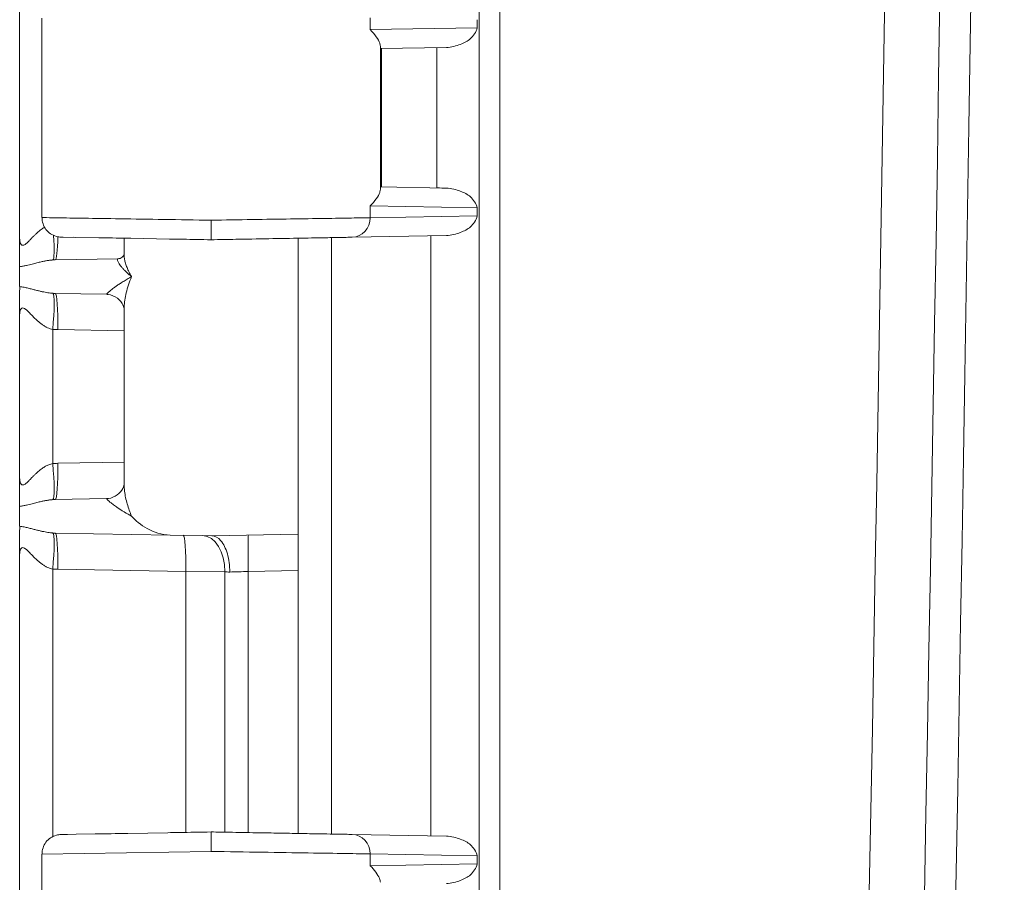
# Model space of a CAD drawing. Header units: inches. Extents: x 0 to 153, y 3 to 96.
# Tile 25 of 132: x 30.97 to 32.73, y 42.95 to 44.5. Entities that reach past the tile are written whole.
import ezdxf

# ---------------------------------------------------------------- set-up
doc = ezdxf.new("R2010")
doc.units = ezdxf.units.IN
doc.header["$LTSCALE"] = 4.5
doc.header["$MEASUREMENT"] = 0
doc.layers.add('Visible (ANSI)', color=7, linetype='Continuous', lineweight=18)
doc.layers.add('Visible Narrow (ANSI)', color=7, linetype='Continuous', lineweight=5)

msp = doc.modelspace()

# ---------------------------------------------------------------- linework, layer by layer
at = {"layer": 'Visible (ANSI)'}
for p, q in [((31.7914, 62.758), (31.7914, 41.8928)), ((30.9664, 45.0418), (30.9664, 44.109)), ((31.0064, 44.5044), (31.0064, 44.1463)), ((31.6143, 44.4494), (31.7324, 44.4515)), ((31.6143, 44.2013), (31.7319, 44.1993)), ((31.7319, 44.1993), (31.7324, 44.1993)), ((31.0443, 44.1113), (31.0408, 44.1113)), ((31.0443, 44.1113), (31.0667, 44.1109)), ((31.0667, 44.1109), (31.0627, 44.111)), ((31.1084, 44.1102), (31.0667, 44.1109)), ((31.1539, 44.0798), (31.1539, 44.1094)), ((31.2352, 44.1079), (31.1661, 44.1092)), ((31.4664, 44.0973), (31.4664, 44.1094)), ((31.5264, 44.1104), (31.5264, 43.0404)), ((31.5634, 44.1111), (31.7324, 44.114)), ((31.4664, 44.0973), (31.4664, 44.0727)), ((31.0303, 44.0705), (31.1431, 44.0725)), ((31.4664, 44.0727), (31.4664, 43.5781)), ((30.9664, 44.0226), (30.9664, 44.0582)), ((31.1223, 44.0087), (31.0303, 44.0103)), ((31.1539, 43.9825), (31.1539, 43.9825)), ((31.1539, 43.6683), (31.1539, 43.9825)), ((30.9664, 43.9718), (30.9664, 43.679)), ((31.1539, 43.6683), (31.1539, 43.6683)), ((31.0303, 43.6405), (31.1223, 43.6421)), ((30.9664, 43.5926), (30.9664, 43.6282)), ((31.0303, 43.5803), (31.2368, 43.5767)), ((31.2368, 43.5767), (31.3114, 43.5754)), ((31.3114, 43.5754), (31.4664, 43.5781)), ((31.4664, 43.5781), (31.4664, 43.5131)), ((30.9664, 43.5418), (30.9664, 42.609)), ((31.4664, 43.0414), (31.4664, 43.5131)), ((31.0677, 43.0399), (31.0408, 43.0394)), ((31.0408, 43.0394), (31.0524, 43.0396)), ((31.0677, 43.0399), (31.1022, 43.0405)), ((31.1608, 43.0415), (31.2321, 43.0428)), ((31.5634, 43.0397), (31.7324, 43.0368)), ((31.0064, 43.0044), (31.0064, 43.0044)), ((31.0064, 43.0044), (31.0064, 42.6463))]:
    msp.add_line(p, q, dxfattribs=at)
msp.add_arc((-473.7436, 52.3254), 506.4775, 358.925196, 1.074804, dxfattribs=at)
for centre, major_axis, ratio, start_param, end_param in [((31.6143, 44.4845), (0, 0.035), 0.020741, 2.638132, 3.141962), ((31.6143, 44.1663), (0, 0.035), 0.020741, 6.282816, 6.786646), ((31.6965, 44.1999), (-0.095, 0.0017), 0.000011, 1.773123, 1.958909), ((31.1212, 43.7071), (0.0011, -0.065), 0.854286, 0.000587, 0.001369)]:
    msp.add_ellipse(centre, major_axis=major_axis, ratio=ratio, start_param=start_param, end_param=end_param, dxfattribs=at)
for points, knots in [([(31.6139, 44.4538), (31.6138, 44.4554), (31.6134, 44.4573), (31.6105, 44.4656), (31.604, 44.4753), (31.5956, 44.4836)], [-0.2589101, -0.2589101, -0.2589101, -0.2589101, -0.197686, -0.197686, 0, 0, 0, 0]), ([(31.7324, 44.4515), (31.7416, 44.4517), (31.7585, 44.4571), (31.7765, 44.4654), (31.7856, 44.4788), (31.7878, 44.4869)], [0, 0, 0, 0, 0.3333333, 0.6666667, 0.9997512, 0.9997512, 0.9997512, 0.9997512]), ([(31.5956, 44.1672), (31.604, 44.1754), (31.6105, 44.1852), (31.6134, 44.1935), (31.6138, 44.1954), (31.6139, 44.197)], [-1.1191106, -1.1191106, -1.1191106, -1.1191106, -0.9214246, -0.9214246, -0.8602004, -0.8602004, -0.8602004, -0.8602004]), ([(31.7878, 44.1639), (31.7856, 44.1719), (31.7765, 44.1854), (31.7585, 44.1937), (31.7416, 44.1991), (31.7324, 44.1993)], [0.0002488, 0.0002488, 0.0002488, 0.0002488, 0.3333333, 0.6666667, 1, 1, 1, 1]), ([(31.0408, 44.1113), (31.0394, 44.1114), (31.0379, 44.1115), (31.0351, 44.1119), (31.0336, 44.1122), (31.0286, 44.1136), (31.0251, 44.1152), (31.0188, 44.1194), (31.0159, 44.1221), (31.0113, 44.1281), (31.0095, 44.1316), (31.0071, 44.1387), (31.0065, 44.1426), (31.0065, 44.1463)], [0, 0, 0, 0, 0.0111228, 0.0111228, 0.0220731, 0.0220731, 0.0509694, 0.0509694, 0.0798667, 0.0798667, 0.1087684, 0.1087684, 0.1375627, 0.1375627, 0.1375627, 0.1375627]), ([(31.3102, 44.1066), (31.3102, 44.1066), (31.3102, 44.1083), (31.3102, 44.1113), (31.3102, 44.1129), (31.3102, 44.1148), (31.3101, 44.1169), (31.3101, 44.119), (31.3101, 44.1215), (31.3101, 44.1241), (31.3101, 44.1294), (31.3102, 44.1355), (31.3102, 44.1416)], [0, 0, 0, 0, 0.333333, 0.333333, 0.333333, 0.49993, 0.49993, 0.49993, 0.666667, 0.666667, 0.666667, 1, 1, 1, 1]), ([(31.7324, 44.114), (31.7416, 44.1142), (31.7585, 44.1196), (31.7765, 44.1279), (31.7856, 44.1413), (31.7878, 44.1494)], [0, 0, 0, 0, 0.3333333, 0.6666667, 0.9997512, 0.9997512, 0.9997512, 0.9997512]), ([(30.9664, 44.0582), (30.9664, 44.0611), (30.9664, 44.0645), (30.9664, 44.0722), (30.9664, 44.0763), (30.9664, 44.0887), (30.9664, 44.0973), (30.9664, 44.107), (30.9664, 44.1081), (30.9664, 44.109)], [0.0000015, 0.0000015, 0.0000015, 0.0000015, 0.0470991, 0.0470991, 0.0905639, 0.0905639, 0.1664428, 0.1664428, 0.1741419, 0.1741419, 0.1741419, 0.1741419]), ([(31.1084, 44.1102), (31.1107, 44.1101), (31.113, 44.1101), (31.1153, 44.11), (31.1305, 44.1098), (31.1475, 44.1095), (31.1661, 44.1092)], [0.72727273, 0.72727273, 0.72727273, 0.72727273, 0.73946703, 0.73946703, 0.73946703, 0.81818182, 0.81818182, 0.81818182, 0.81818182]), ([(31.2352, 44.1079), (31.2432, 44.1078), (31.2513, 44.1077), (31.2595, 44.1075), (31.276, 44.1072), (31.2929, 44.1069), (31.3102, 44.1066)], [0.90909091, 0.90909091, 0.90909091, 0.90909091, 0.93931643, 0.93931643, 0.93931643, 1, 1, 1, 1]), ([(31.5634, 44.1111), (31.5602, 44.111), (31.5566, 44.1109), (31.5526, 44.1109), (31.5469, 44.1108), (31.5405, 44.1107), (31.5334, 44.1105), (31.5246, 44.1104), (31.5146, 44.1102), (31.5036, 44.11), (31.4994, 44.1099), (31.4949, 44.1099), (31.4904, 44.1098), (31.4741, 44.1095), (31.456, 44.1092), (31.4367, 44.1088), (31.4362, 44.1088), (31.4358, 44.1088), (31.4354, 44.1088), (31.4164, 44.1085), (31.3962, 44.1081), (31.3754, 44.1078), (31.3686, 44.1077), (31.3616, 44.1075), (31.3546, 44.1074), (31.3401, 44.1072), (31.3253, 44.1069), (31.3102, 44.1066)], [0, 0, 0, 0, 0.08304, 0.08304, 0.08304, 0.2, 0.2, 0.2, 0.343946, 0.343946, 0.343946, 0.4, 0.4, 0.4, 0.6, 0.6, 0.6, 0.604385, 0.604385, 0.604385, 0.8, 0.8, 0.8, 0.865034, 0.865034, 0.865034, 1, 1, 1, 1]), ([(31.1431, 44.0725), (31.145, 44.0725), (31.1481, 44.0734), (31.1523, 44.0767), (31.1534, 44.0787), (31.1539, 44.0799), (31.1539, 44.0801), (31.1539, 44.0802)], [0, 0, 0, 0, 0.0616393, 0.0616393, 0.1230637, 0.1230637, 0.1391938, 0.1391938, 0.1391938, 0.1391938]), ([(30.9664, 43.9718), (30.9664, 43.9727), (30.9664, 43.9741), (30.9664, 43.987), (30.9664, 43.9942), (30.9664, 44.0042), (30.9664, 44.0083), (30.9664, 44.0161), (30.9664, 44.0196), (30.9665, 44.0226)], [-0.0073862, -0.0073862, -0.0073862, -0.0073862, 0, 0, 0.1038558, 0.1038558, 0.1880182, 0.1880182, 0.2812946, 0.2812946, 0.2812946, 0.2812946]), ([(31.1539, 43.9825), (31.1539, 43.9825), (31.1539, 43.9852), (31.1501, 43.9932), (31.1467, 43.9979), (31.137, 44.0053), (31.1306, 44.0078), (31.1242, 44.0086), (31.1232, 44.0087), (31.1223, 44.0087)], [0.0035253, 0.0035253, 0.0035253, 0.0035253, 0.112004, 0.112004, 0.2034619, 0.2034619, 0.2976947, 0.2976947, 0.3160527, 0.3160527, 0.3160527, 0.3160527]), ([(30.9664, 43.6282), (30.9664, 43.6311), (30.9664, 43.6345), (30.9664, 43.6422), (30.9664, 43.6463), (30.9664, 43.6587), (30.9664, 43.6672), (30.9664, 43.677), (30.9664, 43.6781), (30.9664, 43.679)], [0.0000015, 0.0000015, 0.0000015, 0.0000015, 0.0470862, 0.0470862, 0.0905402, 0.0905402, 0.1664418, 0.1664418, 0.1741399, 0.1741399, 0.1741399, 0.1741399]), ([(31.1223, 43.6421), (31.1268, 43.6422), (31.1327, 43.6436), (31.1428, 43.6494), (31.147, 43.6536), (31.1526, 43.6618), (31.1536, 43.6656), (31.1539, 43.6678), (31.1539, 43.6682), (31.1539, 43.6683)], [0, 0, 0, 0, 0.0873093, 0.0873093, 0.1740042, 0.1740042, 0.271459, 0.271459, 0.3066902, 0.3066902, 0.3066902, 0.3066902]), ([(31.1674, 43.6104), (31.174, 43.603), (31.1835, 43.5948), (31.2072, 43.5819), (31.2213, 43.577), (31.2368, 43.5767)], [0, 0, 0, 0, 0.135667, 0.135667, 0.2691124, 0.2691124, 0.2691124, 0.2691124]), ([(30.9664, 43.5418), (30.9664, 43.5427), (30.9664, 43.5441), (30.9664, 43.557), (30.9664, 43.5642), (30.9664, 43.5742), (30.9664, 43.5783), (30.9664, 43.5861), (30.9664, 43.5896), (30.9665, 43.5926)], [-0.0073862, -0.0073862, -0.0073862, -0.0073862, 0, 0, 0.1038564, 0.1038564, 0.1880184, 0.1880184, 0.2812944, 0.2812944, 0.2812944, 0.2812944]), ([(31.3436, 43.5104), (31.3436, 43.5218), (31.342, 43.5332), (31.3392, 43.543), (31.3364, 43.5527), (31.3324, 43.5609), (31.3276, 43.5666), (31.3227, 43.5723), (31.3169, 43.5754), (31.3115, 43.5754)], [0, 0, 0, 0, 0.3333333, 0.3333333, 0.3333333, 0.6666667, 0.6666667, 0.6666667, 1, 1, 1, 1]), ([(31.0065, 43.0044), (31.0065, 43.0082), (31.0071, 43.0121), (31.0095, 43.0192), (31.0113, 43.0227), (31.0159, 43.0287), (31.0188, 43.0314), (31.0251, 43.0356), (31.0286, 43.0372), (31.0337, 43.0386), (31.0351, 43.0389), (31.0379, 43.0393), (31.0394, 43.0394), (31.0408, 43.0394)], [0, 0, 0, 0, 0.0288366, 0.0288366, 0.0577362, 0.0577362, 0.0866335, 0.0866335, 0.1155301, 0.1155301, 0.1264609, 0.1264609, 0.1375632, 0.1375632, 0.1375632, 0.1375632]), ([(31.1608, 43.0415), (31.1394, 43.0412), (31.1202, 43.0408), (31.1038, 43.0405), (31.1033, 43.0405), (31.1027, 43.0405), (31.1022, 43.0405)], [0.18181818, 0.18181818, 0.18181818, 0.18181818, 0.26986203, 0.26986203, 0.26986203, 0.27272727, 0.27272727, 0.27272727, 0.27272727]), ([(31.3102, 43.0441), (31.2904, 43.0438), (31.2714, 43.0435), (31.2528, 43.0431), (31.2458, 43.043), (31.239, 43.0429), (31.2321, 43.0428)], [0, 0, 0, 0, 0.06617772, 0.06617772, 0.06617772, 0.09090909, 0.09090909, 0.09090909, 0.09090909]), ([(31.5634, 43.0397), (31.5597, 43.0398), (31.5556, 43.0399), (31.551, 43.0399), (31.5433, 43.0401), (31.5343, 43.0402), (31.5239, 43.0404), (31.5163, 43.0405), (31.508, 43.0407), (31.499, 43.0408), (31.4884, 43.041), (31.4769, 43.0412), (31.4647, 43.0414), (31.4527, 43.0417), (31.44, 43.0419), (31.4268, 43.0421), (31.4152, 43.0423), (31.4033, 43.0425), (31.3912, 43.0427), (31.3752, 43.043), (31.3589, 43.0433), (31.3421, 43.0436), (31.3316, 43.0438), (31.321, 43.044), (31.3102, 43.0441)], [0, 0, 0, 0, 0.093578, 0.093578, 0.093578, 0.25, 0.25, 0.25, 0.364586, 0.364586, 0.364586, 0.5, 0.5, 0.5, 0.633097, 0.633097, 0.633097, 0.75, 0.75, 0.75, 0.904109, 0.904109, 0.904109, 1, 1, 1, 1]), ([(31.3102, 43.0441), (31.3102, 43.0441), (31.3102, 43.0425), (31.3102, 43.0394), (31.3102, 43.0364), (31.3102, 43.0319), (31.3102, 43.0266), (31.3102, 43.0213), (31.3102, 43.0152), (31.3102, 43.0091)], [0, 0, 0, 0, 0.333333, 0.333333, 0.333333, 0.666667, 0.666667, 0.666667, 1, 1, 1, 1]), ([(31.7878, 43.0014), (31.7856, 43.0094), (31.7765, 43.0229), (31.7585, 43.0312), (31.7416, 43.0366), (31.7324, 43.0368)], [0.0002488, 0.0002488, 0.0002488, 0.0002488, 0.3333333, 0.6666667, 1, 1, 1, 1]), ([(31.7324, 42.9515), (31.7416, 42.9517), (31.7585, 42.9571), (31.7765, 42.9654), (31.7856, 42.9788), (31.7878, 42.9869)], [0, 0, 0, 0, 0.3333333, 0.6666667, 0.9997512, 0.9997512, 0.9997512, 0.9997512]), ([(31.6139, 42.9538), (31.6139, 42.9557), (31.6133, 42.9582), (31.6094, 42.9676), (31.6035, 42.9759), (31.5956, 42.9836)], [-0.2597274, -0.2597274, -0.2597274, -0.2597274, -0.1837213, -0.1837213, 0, 0, 0, 0])]:
    msp.add_open_spline(points, degree=3, knots=knots, dxfattribs=at)
msp.add_open_spline([(31.0065, 44.1463), (31.0065, 44.1463), (31.0065, 44.1463), (31.0065, 44.1463)], degree=3, dxfattribs=at)
at = {"layer": 'Visible Narrow (ANSI)'}
for p, q in [((31.8281, 61.7149), (31.8281, 42.9359)), ((31.5956, 44.5047), (31.5956, 44.4836)), ((31.7878, 44.4869), (31.7878, 44.5014)), ((31.5956, 44.4836), (31.7878, 44.4869)), ((31.6139, 44.197), (31.6139, 44.4538)), ((31.6157, 44.2013), (31.6157, 44.4495)), ((31.7155, 44.1996), (31.7155, 44.4512)), ((31.7142, 44.1996), (31.7142, 44.1996)), ((31.5956, 44.1672), (31.5956, 44.1461)), ((31.5956, 44.1672), (31.7878, 44.1639)), ((31.7878, 44.1494), (31.7878, 44.1639)), ((31.5956, 44.1461), (31.7878, 44.1494)), ((31.7047, 43.0373), (31.7047, 44.1135)), ((31.0258, 43.9458), (31.0258, 43.705)), ((31.0348, 43.9453), (31.1539, 43.9432)), ((31.0348, 43.7055), (31.1539, 43.7076)), ((31.0258, 43.5158), (31.0258, 43.0357)), ((31.0348, 43.5153), (31.2645, 43.5113)), ((31.2645, 43.5113), (31.2645, 43.0433)), ((31.2645, 43.5113), (31.3349, 43.5107)), ((31.3349, 43.5107), (31.3349, 43.0437)), ((31.3768, 43.5115), (31.4664, 43.5131)), ((31.3768, 43.043), (31.3768, 43.5115)), ((31.0064, 43.0044), (31.3102, 43.0091)), ((31.5956, 43.0047), (31.5956, 42.9836)), ((31.5956, 43.0047), (31.7878, 43.0014)), ((31.5956, 42.9836), (31.7878, 42.9869)), ((31.7878, 42.9869), (31.7878, 43.0014))]:
    msp.add_line(p, q, dxfattribs=at)
for centre, major_axis, ratio, start_param, end_param in [((-216.7998, 52.3254), (0, 352.8163), 0.707107, 4.685755, 4.739023), ((-216.7323, 52.3254), (0, 352.5808), 0.707107, 4.685755, 4.739023), ((31.5627, 44.1461), (0.0006, -0.035), 0.939676, 0.000036, 1.554396), ((31.0201, 44.135), (0.0059, -0.0647), 0.086802, 0.034475, 1.237776), ((31.0292, 44.1355), (0.0011, -0.065), 0.087143, 0, 1.199182), ((31.0201, 43.9458), (0.0059, 0.0647), 0.086802, 4.720315, 6.24871), ((31.0292, 43.9453), (0.0011, 0.065), 0.087143, 4.71391, 6.283185), ((31.0201, 43.705), (0.0059, -0.0647), 0.086802, 0.034475, 1.562905), ((31.0292, 43.7055), (0.0011, -0.065), 0.087143, 0, 1.569275), ((31.0201, 43.5158), (0.0059, 0.0647), 0.086802, 4.720315, 6.24871), ((31.0292, 43.5153), (0.0011, 0.065), 0.087143, 4.71391, 6.283185), ((31.2589, 43.5113), (0.0011, 0.065), 0.087143, 4.71391, 6.283189), ((31.294, 43.5107), (0.0011, 0.065), 0.628143, 4.723353, 6.283205), ((31.378, 43.5115), (-0.0011, 0.065), 0.01745, 0, 1.570492), ((31.3756, 43.5093), (0.0649, -0.0022), 0.000355, 4.033318, 4.195995), ((31.5627, 43.0047), (0.0006, 0.035), 0.939675, 4.728789, 6.283138)]:
    msp.add_ellipse(centre, major_axis=major_axis, ratio=ratio, start_param=start_param, end_param=end_param, dxfattribs=at)
for points, knots in [([(31.0065, 44.1463), (31.0065, 44.1463), (31.01, 44.1463), (31.0318, 44.1459), (31.0795, 44.1452), (31.1454, 44.1442), (31.2244, 44.143), (31.2816, 44.1421), (31.3102, 44.1416)], [0.494388, 0.494388, 0.494388, 0.494388, 0.5454545, 0.6363636, 0.7272727, 0.8181818, 0.9090909, 1, 1, 1, 1]), ([(31.5956, 44.1461), (31.5872, 44.1459), (31.5645, 44.1456), (31.5155, 44.1448), (31.4542, 44.1439), (31.3844, 44.1428), (31.3349, 44.142), (31.3102, 44.1416)], [0, 0, 0, 0, 0.2, 0.4, 0.6, 0.8, 1, 1, 1, 1]), ([(30.9664, 44.109), (30.9664, 44.1065), (30.9667, 44.1043), (30.9671, 44.1024), (30.9676, 44.1005), (30.9682, 44.0991), (30.9691, 44.0981), (30.9699, 44.0971), (30.971, 44.0965), (30.9721, 44.0966), (30.9733, 44.0966), (30.9747, 44.0972), (30.976, 44.0981), (30.9774, 44.099), (30.9788, 44.1002), (30.9802, 44.1015), (30.9816, 44.1028), (30.9829, 44.1042), (30.9843, 44.1056), (30.9857, 44.107), (30.987, 44.1084), (30.9883, 44.1098), (30.9896, 44.1111), (30.9909, 44.1125), (30.9922, 44.1137), (30.9935, 44.115), (30.9948, 44.1163), (30.996, 44.1174), (30.9973, 44.1186), (30.9985, 44.1197), (30.9997, 44.1207), (31.0009, 44.1218), (31.0021, 44.1227), (31.0032, 44.1236), (31.0043, 44.1245), (31.0054, 44.1253), (31.0065, 44.1261), (31.0075, 44.1269), (31.0086, 44.1276), (31.0096, 44.1282), (31.0101, 44.1285), (31.0105, 44.1288), (31.011, 44.1291)], [0, 0, 0, 0, 0.0555556, 0.0555556, 0.0555556, 0.1111111, 0.1111111, 0.1111111, 0.1666667, 0.1666667, 0.1666667, 0.2222222, 0.2222222, 0.2222222, 0.2777778, 0.2777778, 0.2777778, 0.3333333, 0.3333333, 0.3333333, 0.3888889, 0.3888889, 0.3888889, 0.4444444, 0.4444444, 0.4444444, 0.5, 0.5, 0.5, 0.5555556, 0.5555556, 0.5555556, 0.6111111, 0.6111111, 0.6111111, 0.6666667, 0.6666667, 0.6666667, 0.7222222, 0.7222222, 0.7222222, 0.7474284, 0.7474284, 0.7474284, 0.7474284]), ([(30.9664, 44.0582), (30.9687, 44.0585), (30.9708, 44.0588), (30.9728, 44.0592), (30.9748, 44.0596), (30.9768, 44.06), (30.9786, 44.0604), (30.9804, 44.0608), (30.9822, 44.0612), (30.9839, 44.0617), (30.9856, 44.0621), (30.9872, 44.0625), (30.9887, 44.0629), (30.9903, 44.0633), (30.9918, 44.0637), (30.9933, 44.0641), (30.9947, 44.0644), (30.9961, 44.0648), (30.9975, 44.0651), (30.9988, 44.0655), (31.0001, 44.0658), (31.0013, 44.0661), (31.0026, 44.0664), (31.0038, 44.0667), (31.0049, 44.0669), (31.0061, 44.0672), (31.0071, 44.0674), (31.0082, 44.0676), (31.0093, 44.0679), (31.0103, 44.0681), (31.0113, 44.0683), (31.0123, 44.0684), (31.0133, 44.0686), (31.0142, 44.0688), (31.0152, 44.069), (31.0162, 44.0691), (31.0171, 44.0693), (31.0181, 44.0694), (31.0191, 44.0696), (31.02, 44.0697), (31.021, 44.0698), (31.022, 44.0699), (31.023, 44.07), (31.0241, 44.0701), (31.0251, 44.0702), (31.0262, 44.0703)], [0.0000002, 0.0000002, 0.0000002, 0.0000002, 0.0666667, 0.0666667, 0.0666667, 0.1333333, 0.1333333, 0.1333333, 0.2, 0.2, 0.2, 0.2666667, 0.2666667, 0.2666667, 0.3333333, 0.3333333, 0.3333333, 0.4, 0.4, 0.4, 0.4666667, 0.4666667, 0.4666667, 0.5333333, 0.5333333, 0.5333333, 0.6, 0.6, 0.6, 0.6666667, 0.6666667, 0.6666667, 0.7333333, 0.7333333, 0.7333333, 0.8, 0.8, 0.8, 0.8666667, 0.8666667, 0.8666667, 0.9333333, 0.9333333, 0.9333333, 0.9999975, 0.9999975, 0.9999975, 0.9999975]), ([(31.1431, 44.0725), (31.1428, 44.0724), (31.1426, 44.0724), (31.1424, 44.0723), (31.1423, 44.0722), (31.1421, 44.072), (31.142, 44.0717), (31.1419, 44.0715), (31.1419, 44.0711), (31.1419, 44.0707), (31.1419, 44.0703), (31.142, 44.0698), (31.1422, 44.0692), (31.1424, 44.0686), (31.1426, 44.0679), (31.143, 44.0672), (31.1433, 44.0664), (31.1438, 44.0655), (31.1444, 44.0646), (31.1449, 44.0636), (31.1456, 44.0626), (31.1464, 44.0615), (31.1472, 44.0604), (31.1481, 44.0592), (31.1491, 44.0579), (31.1502, 44.0567), (31.1513, 44.0553), (31.1526, 44.0539), (31.1539, 44.0526), (31.1553, 44.0511), (31.1568, 44.0496), (31.1584, 44.0482), (31.16, 44.0466), (31.1618, 44.0451), (31.1635, 44.0435), (31.1654, 44.042), (31.1674, 44.0404)], [0, 0, 0, 0, 0.0833333, 0.0833333, 0.0833333, 0.1666667, 0.1666667, 0.1666667, 0.25, 0.25, 0.25, 0.3333333, 0.3333333, 0.3333333, 0.4166667, 0.4166667, 0.4166667, 0.5, 0.5, 0.5, 0.5833333, 0.5833333, 0.5833333, 0.6666667, 0.6666667, 0.6666667, 0.75, 0.75, 0.75, 0.8333333, 0.8333333, 0.8333333, 0.9166667, 0.9166667, 0.9166667, 1, 1, 1, 1]), ([(31.1539, 44.0798), (31.1539, 44.0791), (31.154, 44.0784), (31.154, 44.0777), (31.1541, 44.0757), (31.1543, 44.0736), (31.1547, 44.0714), (31.1551, 44.0691), (31.1557, 44.0668), (31.1564, 44.0643), (31.1571, 44.0619), (31.158, 44.0593), (31.1591, 44.0567), (31.1601, 44.0541), (31.1614, 44.0514), (31.1628, 44.0487), (31.1641, 44.0459), (31.1657, 44.0432), (31.1674, 44.0404)], [0.5539017, 0.5539017, 0.5539017, 0.5539017, 0.5833333, 0.5833333, 0.5833333, 0.6666667, 0.6666667, 0.6666667, 0.75, 0.75, 0.75, 0.8333333, 0.8333333, 0.8333333, 0.9166667, 0.9166667, 0.9166667, 1, 1, 1, 1]), ([(31.1223, 44.0087), (31.1222, 44.0087), (31.1222, 44.0087), (31.1223, 44.0088), (31.1223, 44.0089), (31.1224, 44.0091), (31.1226, 44.0093), (31.1228, 44.0095), (31.123, 44.0098), (31.1233, 44.0101), (31.1237, 44.0105), (31.1241, 44.0109), (31.1246, 44.0114), (31.1251, 44.0119), (31.1257, 44.0124), (31.1264, 44.013), (31.1271, 44.0136), (31.1279, 44.0143), (31.1288, 44.015), (31.1297, 44.0158), (31.1307, 44.0166), (31.1318, 44.0175), (31.133, 44.0183), (31.1342, 44.0193), (31.1356, 44.0203), (31.137, 44.0214), (31.1386, 44.0225), (31.1403, 44.0236), (31.1419, 44.0248), (31.1438, 44.026), (31.1457, 44.0273), (31.1477, 44.0286), (31.1498, 44.03), (31.1521, 44.0314), (31.1544, 44.0328), (31.1568, 44.0343), (31.1593, 44.0358), (31.1619, 44.0373), (31.1646, 44.0388), (31.1674, 44.0404)], [0, 0, 0, 0, 0.076923, 0.076923, 0.076923, 0.153846, 0.153846, 0.153846, 0.230769, 0.230769, 0.230769, 0.307692, 0.307692, 0.307692, 0.384615, 0.384615, 0.384615, 0.461538, 0.461538, 0.461538, 0.538462, 0.538462, 0.538462, 0.615385, 0.615385, 0.615385, 0.692308, 0.692308, 0.692308, 0.769231, 0.769231, 0.769231, 0.846154, 0.846154, 0.846154, 0.923077, 0.923077, 0.923077, 1, 1, 1, 1]), ([(31.1539, 43.9825), (31.1539, 43.9838), (31.154, 43.9852), (31.154, 43.9866), (31.1542, 43.9903), (31.1546, 43.9942), (31.1552, 43.9984), (31.1558, 44.0026), (31.1566, 44.0069), (31.1577, 44.0115), (31.1588, 44.016), (31.1601, 44.0207), (31.1617, 44.0256), (31.1634, 44.0304), (31.1652, 44.0353), (31.1674, 44.0404)], [0.635551, 0.635551, 0.635551, 0.635551, 0.6666667, 0.6666667, 0.6666667, 0.75, 0.75, 0.75, 0.8333333, 0.8333333, 0.8333333, 0.9166667, 0.9166667, 0.9166667, 1, 1, 1, 1]), ([(30.9665, 44.0226), (30.969, 44.0223), (30.9716, 44.0219), (30.9742, 44.0213), (30.9767, 44.0208), (30.9793, 44.0202), (30.9818, 44.0196), (30.9843, 44.019), (30.9867, 44.0184), (30.9889, 44.0178), (30.9912, 44.0172), (30.9934, 44.0167), (30.9955, 44.0162), (30.9975, 44.0156), (30.9995, 44.0151), (31.0015, 44.0147), (31.0034, 44.0142), (31.0052, 44.0138), (31.007, 44.0134), (31.0088, 44.013), (31.0105, 44.0127), (31.0121, 44.0124), (31.0138, 44.0121), (31.0154, 44.0118), (31.0169, 44.0115), (31.0185, 44.0113), (31.02, 44.0111), (31.0216, 44.0109), (31.0231, 44.0107), (31.0246, 44.0106), (31.0262, 44.0105)], [0, 0, 0, 0, 0.1, 0.1, 0.1, 0.2, 0.2, 0.2, 0.3, 0.3, 0.3, 0.4, 0.4, 0.4, 0.5, 0.5, 0.5, 0.6, 0.6, 0.6, 0.7, 0.7, 0.7, 0.8, 0.8, 0.8, 0.9, 0.9, 0.9, 0.9999934, 0.9999934, 0.9999934, 0.9999934]), ([(30.9664, 43.9718), (30.9664, 43.9737), (30.9666, 43.9754), (30.9669, 43.977), (30.9671, 43.9786), (30.9675, 43.98), (30.9681, 43.9812), (30.9687, 43.9823), (30.9694, 43.9832), (30.9702, 43.9837), (30.9711, 43.9842), (30.9721, 43.9843), (30.9733, 43.984), (30.9745, 43.9836), (30.9759, 43.9828), (30.9774, 43.9816), (30.979, 43.9805), (30.9806, 43.9789), (30.9823, 43.9772), (30.984, 43.9756), (30.9857, 43.9737), (30.9874, 43.9719), (30.9892, 43.9701), (30.9909, 43.9684), (30.9926, 43.9667), (30.9943, 43.965), (30.996, 43.9634), (30.9976, 43.9619), (30.9993, 43.9604), (31.0009, 43.959), (31.0025, 43.9577), (31.0041, 43.9564), (31.0057, 43.9552), (31.0073, 43.9541), (31.0089, 43.953), (31.0104, 43.952), (31.0119, 43.9511), (31.0135, 43.9503), (31.015, 43.9495), (31.0165, 43.9488), (31.018, 43.9481), (31.0195, 43.9475), (31.021, 43.947), (31.0226, 43.9465), (31.0242, 43.9461), (31.0258, 43.9458)], [0, 0, 0, 0, 0.066667, 0.066667, 0.066667, 0.133333, 0.133333, 0.133333, 0.2, 0.2, 0.2, 0.266667, 0.266667, 0.266667, 0.333333, 0.333333, 0.333333, 0.4, 0.4, 0.4, 0.466667, 0.466667, 0.466667, 0.533333, 0.533333, 0.533333, 0.6, 0.6, 0.6, 0.666667, 0.666667, 0.666667, 0.733333, 0.733333, 0.733333, 0.8, 0.8, 0.8, 0.866667, 0.866667, 0.866667, 0.933333, 0.933333, 0.933333, 1, 1, 1, 1]), ([(31.0258, 43.9458), (31.0273, 43.9457), (31.0303, 43.9454), (31.0333, 43.9453), (31.0348, 43.9453)], [0.000001, 0.000001, 0.000001, 0.000001, 0.5, 0.9999554, 0.9999554, 0.9999554, 0.9999554]), ([(30.9664, 43.679), (30.9664, 43.6765), (30.9667, 43.6743), (30.9671, 43.6724), (30.9676, 43.6705), (30.9682, 43.6691), (30.9691, 43.6681), (30.9699, 43.6671), (30.971, 43.6665), (30.9721, 43.6666), (30.9733, 43.6666), (30.9747, 43.6672), (30.976, 43.6681), (30.9774, 43.669), (30.9788, 43.6702), (30.9802, 43.6715), (30.9816, 43.6728), (30.9829, 43.6742), (30.9843, 43.6756), (30.9857, 43.677), (30.987, 43.6784), (30.9883, 43.6798), (30.9896, 43.6811), (30.9909, 43.6825), (30.9922, 43.6837), (30.9935, 43.685), (30.9948, 43.6863), (30.996, 43.6874), (30.9973, 43.6886), (30.9985, 43.6897), (30.9997, 43.6907), (31.0009, 43.6918), (31.0021, 43.6927), (31.0032, 43.6936), (31.0043, 43.6945), (31.0054, 43.6953), (31.0065, 43.6961), (31.0075, 43.6969), (31.0086, 43.6976), (31.0096, 43.6982), (31.0106, 43.6989), (31.0117, 43.6995), (31.0127, 43.7001), (31.0137, 43.7006), (31.0147, 43.7011), (31.0157, 43.7016), (31.0167, 43.7021), (31.0178, 43.7026), (31.0189, 43.703), (31.0199, 43.7034), (31.021, 43.7038), (31.0222, 43.7041), (31.0233, 43.7045), (31.0245, 43.7048), (31.0258, 43.705)], [0, 0, 0, 0, 0.055556, 0.055556, 0.055556, 0.111111, 0.111111, 0.111111, 0.166667, 0.166667, 0.166667, 0.222222, 0.222222, 0.222222, 0.277778, 0.277778, 0.277778, 0.333333, 0.333333, 0.333333, 0.388889, 0.388889, 0.388889, 0.444444, 0.444444, 0.444444, 0.5, 0.5, 0.5, 0.555556, 0.555556, 0.555556, 0.611111, 0.611111, 0.611111, 0.666667, 0.666667, 0.666667, 0.722222, 0.722222, 0.722222, 0.777778, 0.777778, 0.777778, 0.833333, 0.833333, 0.833333, 0.888889, 0.888889, 0.888889, 0.944444, 0.944444, 0.944444, 1, 1, 1, 1]), ([(31.0258, 43.705), (31.0273, 43.7051), (31.0303, 43.7053), (31.0333, 43.7054), (31.0348, 43.7055)], [0.0000005, 0.0000005, 0.0000005, 0.0000005, 0.5, 1, 1, 1, 1]), ([(31.1539, 43.6683), (31.1539, 43.6641), (31.1547, 43.6527), (31.1589, 43.6323), (31.1643, 43.6176), (31.1674, 43.6104)], [0.5643162, 0.5643162, 0.5643162, 0.5643162, 0.6666667, 0.8333333, 1, 1, 1, 1]), ([(30.9664, 43.6282), (30.9687, 43.6285), (30.9708, 43.6288), (30.9728, 43.6292), (30.9748, 43.6296), (30.9768, 43.63), (30.9786, 43.6304), (30.9804, 43.6308), (30.9822, 43.6312), (30.9839, 43.6317), (30.9856, 43.6321), (30.9872, 43.6325), (30.9887, 43.6329), (30.9903, 43.6333), (30.9918, 43.6337), (30.9933, 43.6341), (30.9947, 43.6344), (30.9961, 43.6348), (30.9975, 43.6351), (30.9988, 43.6355), (31.0001, 43.6358), (31.0013, 43.6361), (31.0026, 43.6364), (31.0038, 43.6367), (31.0049, 43.6369), (31.0061, 43.6372), (31.0071, 43.6374), (31.0082, 43.6376), (31.0093, 43.6379), (31.0103, 43.6381), (31.0113, 43.6383), (31.0123, 43.6384), (31.0133, 43.6386), (31.0142, 43.6388), (31.0152, 43.639), (31.0162, 43.6391), (31.0171, 43.6393), (31.0181, 43.6394), (31.0191, 43.6396), (31.02, 43.6397), (31.021, 43.6398), (31.022, 43.6399), (31.023, 43.64), (31.0241, 43.6401), (31.0251, 43.6402), (31.0262, 43.6403)], [0.0000002, 0.0000002, 0.0000002, 0.0000002, 0.0666667, 0.0666667, 0.0666667, 0.1333333, 0.1333333, 0.1333333, 0.2, 0.2, 0.2, 0.2666667, 0.2666667, 0.2666667, 0.3333333, 0.3333333, 0.3333333, 0.4, 0.4, 0.4, 0.4666667, 0.4666667, 0.4666667, 0.5333333, 0.5333333, 0.5333333, 0.6, 0.6, 0.6, 0.6666667, 0.6666667, 0.6666667, 0.7333333, 0.7333333, 0.7333333, 0.8, 0.8, 0.8, 0.8666667, 0.8666667, 0.8666667, 0.9333333, 0.9333333, 0.9333333, 0.9999975, 0.9999975, 0.9999975, 0.9999975]), ([(31.1223, 43.6421), (31.1222, 43.6421), (31.1222, 43.642), (31.1223, 43.6419), (31.1224, 43.6417), (31.1227, 43.6414), (31.1232, 43.6408), (31.1235, 43.6404), (31.124, 43.64), (31.1246, 43.6394), (31.1252, 43.6388), (31.126, 43.6381), (31.1269, 43.6373), (31.1279, 43.6364), (31.1291, 43.6354), (31.1305, 43.6343), (31.1314, 43.6336), (31.1324, 43.6329), (31.1335, 43.6321), (31.1354, 43.6306), (31.1377, 43.6289), (31.1401, 43.6272), (31.141, 43.6266), (31.1419, 43.626), (31.1429, 43.6254), (31.146, 43.6232), (31.1494, 43.621), (31.153, 43.6188), (31.1535, 43.6185), (31.1541, 43.6181), (31.1546, 43.6178), (31.1588, 43.6153), (31.163, 43.6128), (31.1674, 43.6104)], [0.0000384, 0.0000384, 0.0000384, 0.0000384, 0.0570572, 0.0570572, 0.0570572, 0.1666667, 0.1666667, 0.1666667, 0.2461803, 0.2461803, 0.2461803, 0.3333333, 0.3333333, 0.3333333, 0.4342444, 0.4342444, 0.4342444, 0.5, 0.5, 0.5, 0.6230814, 0.6230814, 0.6230814, 0.6666667, 0.6666667, 0.6666667, 0.8117952, 0.8117952, 0.8117952, 0.8333333, 0.8333333, 0.8333333, 1, 1, 1, 1]), ([(30.9665, 43.5926), (30.969, 43.5923), (30.9716, 43.5919), (30.9742, 43.5913), (30.9767, 43.5908), (30.9793, 43.5902), (30.9818, 43.5896), (30.9843, 43.589), (30.9867, 43.5884), (30.9889, 43.5878), (30.9912, 43.5872), (30.9934, 43.5867), (30.9955, 43.5862), (30.9975, 43.5856), (30.9995, 43.5851), (31.0015, 43.5847), (31.0034, 43.5842), (31.0052, 43.5838), (31.007, 43.5834), (31.0088, 43.583), (31.0105, 43.5827), (31.0121, 43.5824), (31.0138, 43.5821), (31.0154, 43.5818), (31.0169, 43.5815), (31.0185, 43.5813), (31.02, 43.5811), (31.0216, 43.5809), (31.0231, 43.5807), (31.0246, 43.5806), (31.0262, 43.5805)], [0, 0, 0, 0, 0.1, 0.1, 0.1, 0.2, 0.2, 0.2, 0.3, 0.3, 0.3, 0.4, 0.4, 0.4, 0.5, 0.5, 0.5, 0.6, 0.6, 0.6, 0.7, 0.7, 0.7, 0.8, 0.8, 0.8, 0.9, 0.9, 0.9, 0.9999934, 0.9999934, 0.9999934, 0.9999934]), ([(30.9664, 43.5418), (30.9664, 43.5437), (30.9666, 43.5454), (30.9669, 43.547), (30.9671, 43.5486), (30.9675, 43.55), (30.9681, 43.5512), (30.9687, 43.5523), (30.9694, 43.5532), (30.9702, 43.5537), (30.9711, 43.5542), (30.9721, 43.5543), (30.9733, 43.554), (30.9745, 43.5536), (30.9759, 43.5528), (30.9774, 43.5516), (30.979, 43.5505), (30.9806, 43.5489), (30.9823, 43.5472), (30.984, 43.5456), (30.9857, 43.5437), (30.9874, 43.5419), (30.9892, 43.5401), (30.9909, 43.5384), (30.9926, 43.5367), (30.9943, 43.535), (30.996, 43.5334), (30.9976, 43.5319), (30.9993, 43.5304), (31.0009, 43.529), (31.0025, 43.5277), (31.0041, 43.5264), (31.0057, 43.5252), (31.0073, 43.5241), (31.0089, 43.523), (31.0104, 43.522), (31.0119, 43.5211), (31.0135, 43.5203), (31.015, 43.5195), (31.0165, 43.5188), (31.018, 43.5181), (31.0195, 43.5175), (31.021, 43.517), (31.0226, 43.5165), (31.0242, 43.5161), (31.0258, 43.5158)], [0, 0, 0, 0, 0.066667, 0.066667, 0.066667, 0.133333, 0.133333, 0.133333, 0.2, 0.2, 0.2, 0.266667, 0.266667, 0.266667, 0.333333, 0.333333, 0.333333, 0.4, 0.4, 0.4, 0.466667, 0.466667, 0.466667, 0.533333, 0.533333, 0.533333, 0.6, 0.6, 0.6, 0.666667, 0.666667, 0.666667, 0.733333, 0.733333, 0.733333, 0.8, 0.8, 0.8, 0.866667, 0.866667, 0.866667, 0.933333, 0.933333, 0.933333, 1, 1, 1, 1]), ([(31.0258, 43.5158), (31.0273, 43.5157), (31.0303, 43.5154), (31.0333, 43.5153), (31.0348, 43.5153)], [0.000001, 0.000001, 0.000001, 0.000001, 0.5, 0.9999554, 0.9999554, 0.9999554, 0.9999554]), ([(31.3436, 43.5104), (31.3486, 43.5106), (31.3594, 43.5109), (31.371, 43.5113), (31.3768, 43.5115)], [0, 0, 0, 0, 0.5, 0.9999979, 0.9999979, 0.9999979, 0.9999979]), ([(31.5956, 43.0047), (31.5851, 43.0049), (31.5549, 43.0054), (31.4871, 43.0064), (31.403, 43.0077), (31.3411, 43.0087), (31.3102, 43.0091)], [0, 0, 0, 0, 0.25, 0.5, 0.75, 1, 1, 1, 1])]:
    msp.add_open_spline(points, degree=3, knots=knots, dxfattribs=at)
for points in [[(31.0262, 44.0703), (31.0269, 44.0704), (31.0282, 44.0704), (31.0296, 44.0705), (31.0303, 44.0705)], [(31.0262, 44.0105), (31.0269, 44.0104), (31.0282, 44.0104), (31.0296, 44.0103), (31.0303, 44.0103)], [(31.0262, 43.6403), (31.0269, 43.6404), (31.0282, 43.6404), (31.0296, 43.6405), (31.0303, 43.6405)], [(31.0262, 43.5805), (31.0269, 43.5804), (31.0282, 43.5804), (31.0296, 43.5803), (31.0303, 43.5803)]]:
    msp.add_open_spline(points, degree=3, dxfattribs=at)

doc.saveas('drawing.dxf')
